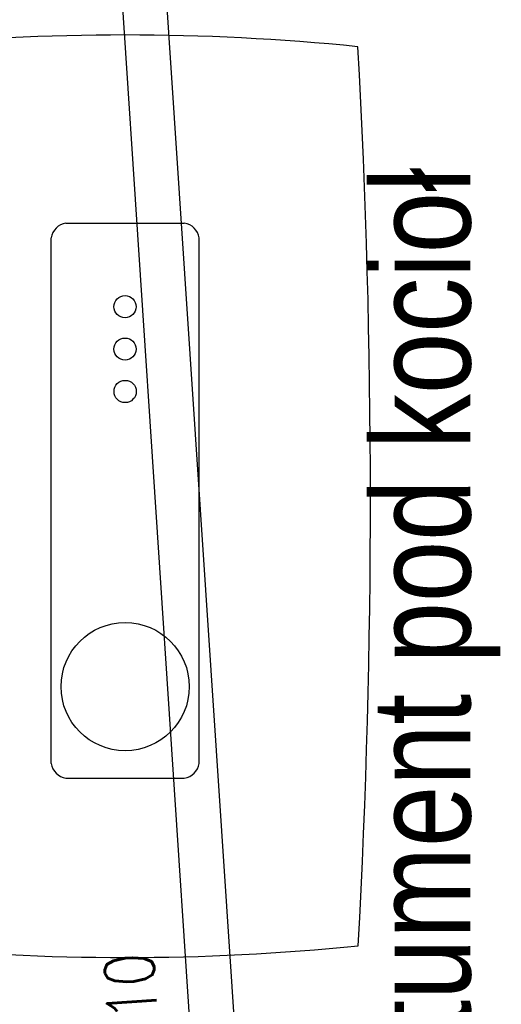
# Model space of a CAD drawing. Header units: millimetres. Extents: x 226749 to 325316, y -44191 to 40236.
# Tile 75 of 164: x 291765 to 292741, y 6243 to 8241. Entities that reach past the tile are written whole.
import ezdxf

# ---------------------------------------------------------------- set-up
doc = ezdxf.new("R2010")
doc.units = ezdxf.units.MM
doc.header["$LTSCALE"] = 100
for name, color, linetype in [('FUNDAMENTY', 6, 'Continuous'), ('KANALIZACJA', 6, 'Continuous'), ('OPISY', 7, 'Continuous')]:
    doc.layers.add(name, color=color, linetype=linetype)
doc.styles.add('EP_standart', font='simplex.shx', dxfattribs={"width": 0.8})
doc.styles.add('wymiar', font='arial.ttf', dxfattribs={"width": 0.8})

msp = doc.modelspace()

# ---------------------------------------------------------------- linework, layer by layer
for p, q in [((291858.43, 7828.7), (292098.42, 7828.7)), ((291828.43, 6732.02), (291828.43, 7798.7)), ((292128.42, 6732.02), (292128.42, 7798.7)), ((291858.43, 6702.02), (292098.42, 6702.02))]:
    msp.add_line(p, q)
for centre, radius in [((291978.23, 7658.85), 22.5), ((291978.23, 7572.85), 22.5), ((291978.42, 7486.85), 22.5), ((291978.42, 6887.76), 130)]:
    msp.add_circle(centre, radius)
for centre, radius, start, end in [((291978.42, 3510.22), 4700.18, 84.23452, 95.76548), ((275862.8, 7269.46), 16613.13, 356.868388, 3.164744), ((291863.73, 7793.39), 35.7, 98.54951, 171.45049), ((292093.11, 7793.39), 35.7, 8.54951, 81.45049), ((291863.73, 6737.32), 35.7, 188.54951, 261.45049), ((292093.11, 6737.32), 35.7, 278.54951, 351.45049), ((291978.42, 11034.49), 4696.45, 264.22345, 275.77655)]:
    msp.add_arc(centre, radius, start, end)
at = {"layer": 'FUNDAMENTY'}
for p, q in [((292384.73, 2054.88), (291906.45, 9281.09)), ((292360.86, 3780), (291996.76, 9281.09))]:
    msp.add_line(p, q, dxfattribs=at)

# ---------------------------------------------------------------- texts
at = {"layer": 'KANALIZACJA', "color": 7, "style": 'EP_standart', "width": 0.8}
msp.add_text('%%c110', height=100.237, rotation=94, dxfattribs=at).set_placement((292054.1, 6076.6))
at = {"layer": 'OPISY', "color": 1, "linetype": 'ByBlock', "style": 'wymiar', "width": 0.8}
msp.add_text('Postument pod kocioł', height=200, rotation=90, dxfattribs=at).set_placement((292678.8, 5804.65))

doc.saveas('drawing.dxf')
